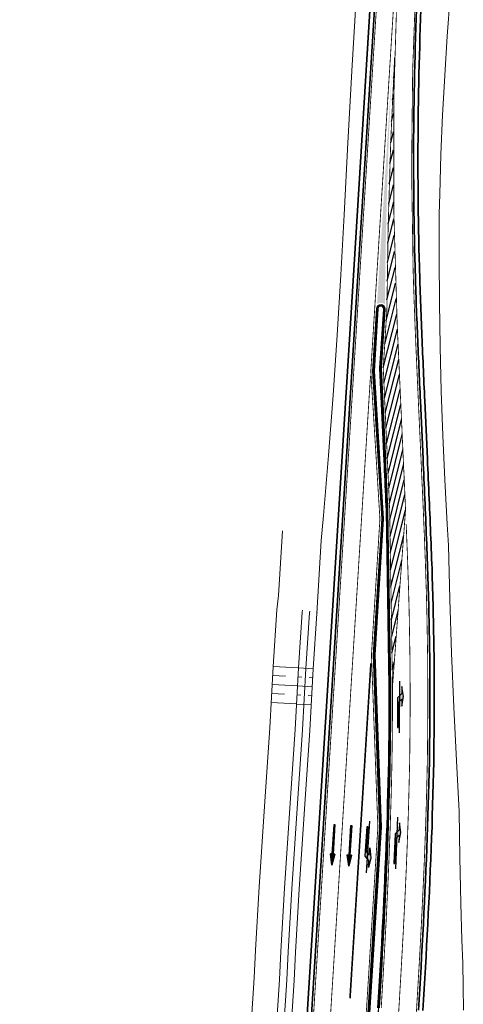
# Model space of a CAD drawing. Header units: metres. Extents: x 116758 to 117229, y 520614 to 524331.
# Tile 5 of 7: x 117101 to 117183, y 521277 to 521458. Entities that reach past the tile are written whole.
import ezdxf

# ---------------------------------------------------------------- set-up
doc = ezdxf.new("R2010")
doc.units = ezdxf.units.M
doc.header["$LTSCALE"] = 0.5
for name, pattern in [('BK MARKERING 1-3 500', [8, 2, -6]), ('BK MARKERING 3-3 500', [12, 6, -6]), ('BK MARKERING 3-9 500', [24, 6, -18]), ('RWSBAND', [0.006, 0.003, -0.003])]:
    doc.linetypes.add(name, pattern=pattern)
for name, color, linetype, lineweight in [('Ns_bermq', 90, 'Continuous', 18), ('Ns_talud', 1, 'Continuous', 18), ('Ns_verharding', 4, 'Continuous', 35), ('Ns_verharding-bermblokken', 4, 'Continuous', 35)]:
    doc.layers.add(name, color=color, linetype=linetype, lineweight=lineweight)
for name, color, linetype in [('Ns_markering', 7, 'Continuous'), ('Ns_markering 0.15 doorgetrokken', 7, 'Continuous'), ('Ns_markering 1-3', 7, 'BK MARKERING 1-3 500'), ('Ns_markering 3-3', 7, 'BK MARKERING 3-3 500'), ('Ns_markering 3-9', 7, 'BK MARKERING 3-9 500'), ('Ns_markering pijlen', 7, 'Continuous'), ('Ns_markering vlak', 7, 'Continuous'), ('SIC-ARCEER-RWS-GRIJS', 3, 'RWSBAND'), ('SIC-BAND-ALG', 3, 'Continuous')]:
    doc.layers.add(name, color=color, linetype=linetype)

# ---------------------------------------------------------------- blocks, each defined once
blk = doc.blocks.new('bubeko linksafpijl')
blk.add_hatch(color=256).paths.add_polyline_path([(-0.375, 7.2), (-0.375, 8.5), (-0.675, 6.7), (-0.375, 4.9), (-0.375, 6.2), (0.225, 5.6), (0.225, 1), (0.375, 1), (0.375, 6.45)])
blk.add_lwpolyline([(0.225, 1), (0.225, 5.6), (-0.375, 6.2), (-0.375, 4.9), (-0.675, 6.7), (-0.375, 8.5), (-0.375, 7.2), (0.375, 6.45), (0.375, 1), (0.225, 1)], close=True)
at = {"layer": 'Defpoints', "color": 7}
blk.add_line((0, 0), (0, 9.5), dxfattribs=at)
blk = doc.blocks.new('50001005')
for p, q in [((0, 0.08), (5.44, 0.08)), ((0, -0.08), (0, 0.08)), ((5.44, 0.39), (7.49, 0)), ((7.49, 0), (5.44, -0.4)), ((5.44, -0.08), (0, -0.08))]:
    blk.add_line(p, q)
for points in [[(5.44, 0.39), (5.44, 0.08)], [(7.42, 0), (7.42, 0), (7.42, 0), (7.42, 0), (7.42, 0), (7.42, 0)], [(7.42, 0), (7.42, 0), (7.42, 0), (7.42, 0), (7.42, 0)], [(7.42, 0), (7.42, 0), (7.42, 0), (7.42, 0), (7.42, 0), (7.42, 0)], [(5.44, -0.08), (5.44, -0.4)]]:
    blk.add_lwpolyline(points)
for points in [[(5.44, 0.08), (5.44, -0.08), (0, 0.08), (0, -0.08)], [(7.49, 0), (5.44, 0.39), (5.44, -0.4)]]:
    blk.add_solid(points)

msp = doc.modelspace()

# ---------------------------------------------------------------- hatches: boundary and pattern name
at = {"layer": 'Ns_markering', "transparency": 33554687}
h = msp.add_hatch(dxfattribs=at)
h.set_pattern_fill('ANSI31', color=256, scale=0.25, angle=120)
h.set_pattern_definition([(255.92616, (117169.8611, 521335.7587), (0.769924, -0.193018), [])])
h.paths.add_polyline_path([(117168.83, 521405.04), (117168.16, 521394.21), (117169.33, 521368.34), (117169.86, 521335.75), (117172.26, 521368.23), (117172.22, 521369.15), (117172.18, 521370.06), (117172.14, 521370.98), (117172.1, 521371.9), (117172.06, 521372.81), (117172.02, 521373.73), (117171.98, 521374.65), (117171.93, 521375.56), (117171.89, 521376.48), (117171.85, 521377.4), (117170.75, 521401.61, -0.017781), (117170.25, 521451.37, 0.011481)])
at = {"layer": 'Ns_markering vlak'}
h = msp.add_hatch(color=256, dxfattribs=at)
h.dxf.hatch_style = 1
h.paths.add_polyline_path([(117169.88, 521451.39), (117167.02, 521406, -0.364116), (117168.47, 521405.95, -0.011258)])

# ---------------------------------------------------------------- linework, layer by layer
at = {"layer": 'Ns_bermq'}
for points in [[(117163.33, 521464.17), (117162.45, 521449.88), (117161.66, 521435.58), (117161, 521422.4), (117161, 521422.4), (117161, 521422.4), (117160.39, 521411.34), (117159.7, 521400.29), (117158.94, 521389.25), (117158.09, 521378.21), (117157.16, 521367.17), (117156.75, 521362.6), (117156.75, 521362.6), (117155.97, 521349.18)], [(117180.48, 521462.45), (117179.93, 521455.21), (117179.46, 521447.96), (117179.07, 521440.71), (117178.76, 521433.45), (117178.53, 521426.19), (117178.45, 521422.57), (117178.45, 521422.57), (117178.45, 521422.57), (117178.42, 521414.42), (117178.47, 521406.28), (117178.6, 521398.14), (117178.81, 521389.99), (117179.11, 521381.85), (117179.48, 521373.72), (117179.93, 521365.58), (117180.18, 521361.67), (117180.18, 521361.67), (117180.18, 521361.67), (117180.41, 521351.78), (117180.73, 521341.89), (117181.13, 521332), (117181.6, 521322.12), (117182.13, 521312.8), (117182.13, 521312.8), (117182.13, 521312.8), (117182.23, 521304.38), (117182.41, 521295.96), (117182.61, 521289.24), (117182.61, 521289.24), (117182.61, 521289.24), (117182.78, 521284.94), (117182.87, 521280.64), (117182.88, 521276.34)]]:
    msp.add_lwpolyline(points, dxfattribs=at)
at = {"layer": 'Ns_markering 0.15 doorgetrokken', "transparency": 33554687, "const_width": 0.15, "flags": 128}
for points in [[(117170.33, 521465.05), (117165.87, 521393.68), (117167.55, 521366.53), (117165.99, 521341.58), (117167.17, 521309.94), (117162.83, 521240.54)], [(117169.86, 521335.76), (117169.33, 521368.34), (117168.16, 521394.21), (117168.83, 521405.04)], [(117169.86, 521335.75), (117172.26, 521368.23)]]:
    msp.add_lwpolyline(points, dxfattribs=at)
at = {"layer": 'Ns_markering 0.15 doorgetrokken', "transparency": 33554687, "flags": 128}
for points, const_width in [([(117172.26, 521368.23), (117172.22, 521369.15), (117172.18, 521370.06), (117172.14, 521370.98), (117172.1, 521371.9), (117172.06, 521372.81), (117172.02, 521373.73), (117171.98, 521374.65), (117171.93, 521375.56), (117171.89, 521376.48), (117171.85, 521377.4), (117170.75, 521401.61, -0.022663), (117170.74, 521465.03, -0.022663)], 0.15), ([(117170.25, 521451.37, 0.011481), (117168.83, 521405.04)], 0.153), ([(117167.79, 521276.73), (117167.9, 521278.7), (117168.02, 521280.68), (117168.14, 521282.66), (117168.25, 521284.63), (117168.36, 521286.6), (117168.47, 521288.58), (117168.57, 521290.55), (117168.68, 521292.52), (117168.78, 521294.5), (117168.87, 521296.47), (117168.97, 521298.44), (117169.06, 521300.41), (117169.14, 521302.38), (117169.22, 521304.35), (117169.3, 521306.32), (117169.38, 521308.29), (117169.45, 521310.26), (117169.51, 521312.23), (117169.57, 521314.2), (117169.63, 521316.17), (117169.68, 521318.13), (117169.72, 521320.1), (117169.76, 521322.07), (117169.79, 521324.04, 0.004552), (117169.86, 521335.75)], 0.15)]:
    msp.add_lwpolyline(points, format="xyb", dxfattribs=dict(at, const_width=const_width))
at = {"layer": 'Ns_markering 1-3', "transparency": 33554687, "flags": 128}
for points, const_width in [([(117157.24, 521255.78), (117165.81, 521392.78)], 0.15), ([(117162.05, 521278.52), (117165.89, 521340.01)], 0.3)]:
    msp.add_lwpolyline(points, dxfattribs=dict(at, const_width=const_width))
at = {"layer": 'Ns_markering 3-3', "transparency": 33554687, "const_width": 0.15, "flags": 128}
for points in [[(117172.6, 521249.47), (117173.42, 521262.46), (117173.54, 521264.45), (117173.67, 521266.43), (117173.79, 521268.41), (117173.91, 521270.39), (117174.03, 521272.37), (117174.15, 521274.35), (117174.27, 521276.33), (117174.39, 521278.32), (117174.51, 521280.3), (117174.62, 521282.28), (117174.74, 521284.26), (117174.85, 521286.24), (117174.96, 521288.23), (117175.06, 521290.21), (117175.17, 521292.19), (117175.27, 521294.17), (117175.36, 521296.16), (117175.46, 521298.14), (117175.55, 521300.12), (117175.64, 521302.11), (117175.72, 521304.09), (117175.8, 521306.07), (117175.87, 521308.06), (117175.94, 521310.04), (117176.01, 521312.02), (117176.07, 521314.01), (117176.12, 521315.99), (117176.17, 521317.98), (117176.22, 521319.96), (117176.26, 521321.95), (117176.29, 521323.93, 0.009683), (117176.18, 521349.11), (117176.16, 521350.03), (117176.14, 521350.94), (117176.11, 521351.86), (117176.09, 521352.78), (117176.06, 521353.7), (117176.03, 521354.61), (117176, 521355.53), (117175.97, 521356.45), (117175.94, 521357.37), (117175.91, 521358.28), (117175.88, 521359.2), (117175.84, 521360.12), (117175.81, 521361.04), (117175.77, 521361.95), (117175.74, 521362.87), (117175.7, 521363.79), (117175.66, 521364.7), (117175.62, 521365.62), (117175.59, 521366.54), (117175.55, 521367.46), (117175.51, 521368.37), (117175.47, 521369.29), (117175.43, 521370.21), (117175.39, 521371.12), (117175.35, 521372.04), (117175.3, 521372.96), (117175.26, 521373.88), (117175.22, 521374.79), (117175.18, 521375.71), (117175.14, 521376.63), (117175.1, 521377.54), (117174.61, 521388.16), (117174.58, 521388.95), (117174.54, 521389.75), (117174.51, 521390.54), (117174.47, 521391.34), (117174.43, 521392.13), (117174.4, 521392.93), (117174.36, 521393.72), (117174.33, 521394.52), (117174.29, 521395.31), (117174.26, 521396.11), (117174.22, 521396.9), (117174.19, 521397.7), (117174.15, 521398.49), (117174.12, 521399.29), (117174.09, 521400.08), (117174.05, 521400.88), (117174.02, 521401.67), (117173.99, 521402.47), (117173.96, 521403.26), (117173.93, 521404.06), (117173.9, 521404.85), (117173.87, 521405.65), (117173.84, 521406.44), (117173.81, 521407.24), (117173.79, 521408.03), (117173.76, 521408.83), (117173.73, 521409.62), (117173.71, 521410.42), (117173.68, 521411.21), (117173.66, 521412.01), (117173.64, 521412.8, -0.01932), (117174.22, 521466.87), (117174.26, 521467.66), (117174.3, 521468.46), (117174.34, 521469.25), (117174.38, 521470.05), (117174.43, 521470.84), (117174.47, 521471.63), (117174.51, 521472.43), (117174.56, 521473.22), (117174.61, 521474.02), (117174.65, 521474.81), (117174.7, 521475.6), (117174.75, 521476.4), (117174.8, 521477.19), (117174.84, 521477.99), (117174.89, 521478.78), (117174.94, 521479.57), (117174.99, 521480.37), (117175.04, 521481.16), (117175.1, 521481.96), (117175.15, 521482.75), (117175.2, 521483.54), (117175.25, 521484.34), (117175.3, 521485.13), (117175.35, 521485.93), (117175.41, 521486.72), (117175.46, 521487.51), (117175.51, 521488.31), (117175.57, 521489.1), (117175.62, 521489.89), (117175.67, 521490.69), (117175.73, 521491.48), (117175.82, 521492.82), (117175.91, 521494.17), (117176, 521495.51), (117176.09, 521496.86), (117176.17, 521498.2), (117176.26, 521499.54), (117176.35, 521500.89), (117176.43, 521502.23), (117176.52, 521503.57), (117176.6, 521504.92), (117176.68, 521506.26), (117176.76, 521507.61), (117176.84, 521508.95), (117176.91, 521510.29), (117176.98, 521511.64), (117177.05, 521512.98), (117177.12, 521514.33), (117177.18, 521515.67), (117177.25, 521517.02), (117177.3, 521518.36), (117177.36, 521519.71), (117177.41, 521521.06), (117177.46, 521522.4), (117177.5, 521523.75), (117177.54, 521525.09), (117177.57, 521526.44), (117177.61, 521527.79), (117177.63, 521529.13), (117177.65, 521530.48), (117177.67, 521531.83), (117177.68, 521533.17, 0.05004), (117171.25, 521601.77), (117170.89, 521603.57), (117170.53, 521605.36), (117170.15, 521607.16), (117169.77, 521608.95), (117169.38, 521610.74), (117168.98, 521612.53), (117168.57, 521614.32), (117168.15, 521616.1), (117167.73, 521617.89), (117167.3, 521619.67), (117166.87, 521621.45), (117166.42, 521623.23), (117165.98, 521625), (117165.52, 521626.78), (117165.07, 521628.55), (117164.6, 521630.33), (117164.14, 521632.1), (117163.67, 521633.87), (117163.19, 521635.64), (117162.71, 521637.41), (117162.23, 521639.18), (117161.74, 521640.95), (117161.26, 521642.71), (117160.76, 521644.48), (117160.27, 521646.24), (117159.78, 521648.01), (117159.28, 521649.77), (117158.78, 521651.54), (117158.29, 521653.3), (117157.79, 521655.06), (117157.29, 521656.83), (117153.41, 521671.14)], [(117101.41, 520954.23), (117102.15, 520956.21), (117102.89, 520958.2), (117103.64, 520960.18), (117104.38, 520962.16), (117105.12, 520964.15), (117105.86, 520966.13), (117106.6, 520968.12), (117107.33, 520970.1), (117108.07, 520972.09), (117108.8, 520974.07), (117109.53, 520976.06), (117110.25, 520978.05), (117110.98, 520980.04), (117111.7, 520982.03), (117112.41, 520984.02), (117113.13, 520986.02), (117113.84, 520988.01), (117114.54, 520990.01), (117115.24, 520992), (117115.94, 520994), (117116.63, 520996), (117117.31, 520998.01), (117117.99, 521000.01), (117118.67, 521002.02), (117119.34, 521004.03), (117120, 521006.04), (117120.66, 521008.05), (117121.3, 521010.07), (117121.95, 521012.08), (117122.58, 521014.1), (117123.21, 521016.13, 0.039119), (117142.02, 521099.96), (117142.41, 521102.77), (117142.79, 521105.59), (117143.16, 521108.4), (117143.52, 521111.22), (117143.86, 521114.03), (117144.19, 521116.85), (117144.51, 521119.67), (117144.81, 521122.49), (117145.11, 521125.32), (117145.4, 521128.14), (117145.67, 521130.97), (117145.94, 521133.79), (117146.2, 521136.62), (117146.45, 521139.45), (117146.69, 521142.27), (117146.92, 521145.1), (117147.15, 521147.93), (117147.37, 521150.76), (117147.58, 521153.59), (117147.79, 521156.42), (117148, 521159.26), (117148.19, 521162.09), (117148.39, 521164.92), (117148.58, 521167.75), (117148.77, 521170.58), (117148.95, 521173.42), (117149.13, 521176.25), (117149.31, 521179.08), (117149.49, 521181.92), (117149.67, 521184.75), (117149.85, 521187.58), (117163.77, 521410.2), (117168.67, 521488.59), (117168.78, 521490.34), (117168.89, 521492.09), (117169, 521493.84), (117169.11, 521495.59), (117169.22, 521497.34), (117169.32, 521499.1), (117169.42, 521500.85), (117169.53, 521502.6), (117169.63, 521504.35), (117169.72, 521506.1), (117169.81, 521507.86), (117169.91, 521509.61), (117169.99, 521511.36), (117170.07, 521513.11), (117170.15, 521514.87), (117170.23, 521516.62), (117170.3, 521518.37), (117170.36, 521520.13), (117170.42, 521521.88), (117170.48, 521523.63), (117170.52, 521525.39), (117170.57, 521527.14), (117170.6, 521528.9), (117170.63, 521530.65), (117170.65, 521532.4), (117170.67, 521534.16), (117170.68, 521535.91), (117170.67, 521537.67), (117170.67, 521539.42), (117170.65, 521541.18), (117170.62, 521542.93, 0.044598), (117164.18, 521603.11), (117163.83, 521604.83), (117163.48, 521606.54), (117163.12, 521608.26), (117162.74, 521609.98), (117162.37, 521611.69), (117161.98, 521613.4), (117161.59, 521615.11), (117161.19, 521616.82), (117160.78, 521618.53), (117160.37, 521620.23), (117159.95, 521621.94), (117159.53, 521623.64), (117159.1, 521625.34), (117158.66, 521627.04), (117158.22, 521628.74), (117157.78, 521630.44), (117157.33, 521632.13), (117156.88, 521633.83), (117156.42, 521635.52), (117155.96, 521637.22), (117155.5, 521638.91), (117155.04, 521640.6), (117154.57, 521642.29), (117154.1, 521643.98), (117153.63, 521645.67), (117153.15, 521647.36), (117152.68, 521649.05), (117152.2, 521650.74), (117151.73, 521652.43), (117151.25, 521654.12), (117150.77, 521655.81), (117147.1, 521669.39)]]:
    msp.add_lwpolyline(points, format="xyb", dxfattribs=at)
at = {"layer": 'Ns_markering 3-9', "transparency": 33554687, "const_width": 0.15, "flags": 128}
msp.add_lwpolyline([(117166.67, 521206.7), (117170.17, 521262.67), (117170.3, 521264.65), (117170.42, 521266.63), (117170.54, 521268.61), (117170.67, 521270.59), (117170.79, 521272.57), (117170.91, 521274.55), (117171.03, 521276.53), (117171.15, 521278.51), (117171.26, 521280.49), (117171.38, 521282.47), (117171.49, 521284.44), (117171.6, 521286.42), (117171.71, 521288.4), (117171.82, 521290.38), (117171.92, 521292.36), (117172.02, 521294.33), (117172.12, 521296.31), (117172.21, 521298.29), (117172.3, 521300.27), (117172.39, 521302.24), (117172.47, 521304.22), (117172.55, 521306.2), (117172.62, 521308.17), (117172.69, 521310.15), (117172.76, 521312.13), (117172.82, 521314.1), (117172.87, 521316.08), (117172.92, 521318.06), (117172.97, 521320.03), (117173.01, 521322.01), (117173.04, 521323.98, 0.009682), (117172.93, 521349.03), (117172.91, 521349.94), (117172.89, 521350.86), (117172.86, 521351.77), (117172.84, 521352.68), (117172.81, 521353.6), (117172.78, 521354.51), (117172.75, 521355.43), (117172.72, 521356.34), (117172.69, 521357.25), (117172.66, 521358.17), (117172.63, 521359.08), (117172.59, 521360), (117172.56, 521360.91), (117172.52, 521361.83), (117172.38, 521365.54)], format="xyb", dxfattribs=at)
at = {"layer": 'Ns_talud', "transparency": 33554687}
for p, q in [((117147.94, 521339.46), (117152.61, 521339.19)), ((117147.85, 521337.8), (117150.18, 521337.66)), ((117152.51, 521337.53), (117153.18, 521337.49)), ((117152.61, 521339.19), (117155.3, 521339.03)), ((117147.75, 521336.14), (117152.42, 521335.87)), ((117152.42, 521335.87), (117155.11, 521335.72)), ((117154.54, 521337.42), (117155.21, 521337.38)), ((117147.66, 521334.48), (117149.99, 521334.35)), ((117152.32, 521334.22), (117152.99, 521334.18)), ((117154.35, 521334.1), (117155.02, 521334.06)), ((117147.56, 521332.83), (117152.23, 521332.56)), ((117152.23, 521332.54), (117154.92, 521332.41))]:
    msp.add_line(p, q, dxfattribs=at)
at = {"layer": 'Ns_talud', "transparency": 33554687, "flags": 128}
for points in [[(117136.61, 521155.02), (117137.86, 521174.97), (117138.22, 521181.26), (117138.89, 521192.85), (117139.84, 521209.83), (117140.71, 521222.44), (117142.01, 521242.82), (117143.19, 521263.36), (117144.41, 521282.26), (117144.69, 521287.38), (117145.35, 521299.01), (117146.43, 521315.6), (117147.31, 521328.18), (117147.94, 521339.46), (117148.62, 521349.82), (117148.88, 521352.51), (117149.62, 521364.38)], [(117140.9, 521151.33), (117141.17, 521157.23), (117141.93, 521169.33), (117142.6, 521178.99), (117143.43, 521192.07), (117144.5, 521209.53), (117145.37, 521222.13), (117146.67, 521242.54), (117147.85, 521263.08), (117149.07, 521281.98), (117149.36, 521287.11), (117150.01, 521298.72), (117151.09, 521315.28), (117151.98, 521327.88), (117152.6, 521339.17), (117153.28, 521349.44), (117153.32, 521349.79), (117153.32, 521349.79)], [(117142.36, 521152.06), (117142.52, 521157.15), (117143.28, 521169.24), (117143.95, 521178.9), (117144.78, 521191.99), (117145.85, 521209.44), (117146.71, 521222.04), (117148.02, 521242.46), (117149.2, 521263), (117150.41, 521281.89), (117150.7, 521287.04), (117151.36, 521298.64), (117152.43, 521315.19), (117153.32, 521327.8), (117153.95, 521339.09), (117154.62, 521349.31), (117154.66, 521349.61)], [(117143.44, 521151.06), (117143.87, 521157.07), (117144.63, 521169.15), (117145.29, 521178.81), (117146.12, 521191.9), (117147.19, 521209.36), (117148.06, 521221.95), (117149.37, 521242.37), (117150.54, 521262.92), (117151.76, 521281.81), (117152.05, 521286.96), (117152.71, 521298.56), (117153.78, 521315.1), (117154.67, 521327.71), (117155.3, 521339.01), (117155.97, 521349.18), (117156, 521349.44)]]:
    msp.add_lwpolyline(points, dxfattribs=at)
at = {"layer": 'Ns_verharding', "transparency": 33554687, "flags": 128}
msp.add_lwpolyline([(117146.55, 521145.13), (117146.78, 521147.96), (117147, 521150.79), (117147.21, 521153.62), (117147.42, 521156.45), (117147.62, 521159.28), (117147.82, 521162.11), (117148.01, 521164.94), (117148.2, 521167.78), (117148.39, 521170.61), (117148.58, 521173.44), (117148.76, 521176.27), (117148.94, 521179.11), (117149.12, 521181.94), (117149.29, 521184.77), (117149.47, 521187.61), (117163.4, 521410.23), (117168.3, 521488.61)], dxfattribs=at)
for points in [[(117174.65, 521276.31), (117174.77, 521278.29), (117174.88, 521280.27), (117175, 521282.26), (117175.11, 521284.24), (117175.22, 521286.22), (117175.33, 521288.2), (117175.44, 521290.19), (117175.54, 521292.17), (117175.64, 521294.15), (117175.74, 521296.14), (117175.83, 521298.12), (117175.92, 521300.1), (117176.01, 521302.09), (117176.09, 521304.07), (117176.17, 521306.06), (117176.25, 521308.04), (117176.32, 521310.03), (117176.38, 521312.01), (117176.44, 521314), (117176.5, 521315.98), (117176.55, 521317.97), (117176.59, 521319.96), (117176.63, 521321.94), (117176.66, 521323.93, 0.009683), (117176.56, 521349.12), (117176.54, 521350.03), (117176.51, 521350.95), (117176.49, 521351.87), (117176.46, 521352.79), (117176.43, 521353.71), (117176.41, 521354.63), (117176.38, 521355.54), (117176.35, 521356.46), (117176.32, 521357.38), (117176.28, 521358.3), (117176.25, 521359.21), (117176.22, 521360.13), (117176.18, 521361.05), (117176.15, 521361.97), (117176.11, 521362.88), (117176.07, 521363.8), (117176.04, 521364.72), (117176, 521365.64), (117175.96, 521366.55), (117175.92, 521367.47), (117175.88, 521368.39), (117175.84, 521369.31), (117175.8, 521370.22), (117175.76, 521371.14), (117175.72, 521372.06), (117175.68, 521372.98), (117175.64, 521373.89), (117175.6, 521374.81), (117175.55, 521375.73), (117175.51, 521376.64), (117175.47, 521377.56), (117174.99, 521388.18), (117174.95, 521388.97), (117174.92, 521389.77), (117174.88, 521390.56), (117174.84, 521391.36), (117174.81, 521392.15), (117174.77, 521392.95), (117174.74, 521393.74), (117174.7, 521394.53), (117174.67, 521395.33), (117174.63, 521396.12), (117174.6, 521396.92), (117174.56, 521397.71), (117174.53, 521398.51), (117174.5, 521399.3), (117174.46, 521400.1), (117174.43, 521400.89), (117174.4, 521401.69), (117174.37, 521402.48), (117174.33, 521403.28), (117174.3, 521404.07), (117174.27, 521404.86), (117174.24, 521405.66), (117174.22, 521406.45), (117174.19, 521407.25), (117174.16, 521408.04), (117174.13, 521408.84), (117174.11, 521409.63), (117174.08, 521410.43), (117174.06, 521411.22), (117174.03, 521412.02), (117174.01, 521412.81, -0.01932), (117174.59, 521466.85)], [(117167.41, 521276.75), (117167.53, 521278.73), (117167.65, 521280.7), (117167.76, 521282.68), (117167.87, 521284.65), (117167.98, 521286.62), (117168.09, 521288.6), (117168.2, 521290.57), (117168.3, 521292.54), (117168.4, 521294.52), (117168.5, 521296.49), (117168.59, 521298.46), (117168.68, 521300.43), (117168.77, 521302.4), (117168.85, 521304.37), (117168.93, 521306.34), (117169, 521308.31), (117169.07, 521310.27), (117169.14, 521312.24), (117169.2, 521314.21), (117169.25, 521316.18), (117169.3, 521318.14), (117169.34, 521320.11), (117169.38, 521322.07), (117169.42, 521324.04), (117169.42, 521324.04, 0.004552), (117169.49, 521335.75), (117168.96, 521368.09), (117168.92, 521369.01), (117168.88, 521369.92), (117168.84, 521370.84), (117168.8, 521371.75), (117168.76, 521372.67), (117168.72, 521373.58), (117168.68, 521374.5), (117168.64, 521375.41), (117168.6, 521376.33), (117168.55, 521377.25), (117167.78, 521394.22), (117168.46, 521405.07, 1), (117166.96, 521405.16), (117166.24, 521393.68), (117167.93, 521366.53), (117166.37, 521341.57), (117167.54, 521309.94), (117163.21, 521240.7, 0.414214)], [(117169.71, 521335.75, 0.000009), (117169.71, 521335.78, 0.000009)]]:
    msp.add_lwpolyline(points, format="xyb", dxfattribs=at)
at = {"layer": 'Ns_verharding-bermblokken', "transparency": 33554687, "flags": 128}
msp.add_lwpolyline([(117145.75, 521145.2), (117145.98, 521148.03), (117146.2, 521150.85), (117146.41, 521153.68), (117146.62, 521156.51), (117146.82, 521159.34), (117147.02, 521162.17), (117147.22, 521165), (117147.41, 521167.83), (117147.59, 521170.66), (117147.78, 521173.49), (117147.96, 521176.32), (117148.14, 521179.16), (117148.32, 521181.99), (117148.5, 521184.82), (117148.67, 521187.66), (117162.6, 521410.28), (117167.5, 521488.66)], dxfattribs=at)
msp.add_lwpolyline([(117175.45, 521276.26), (117175.57, 521278.25), (117175.68, 521280.23), (117175.8, 521282.21), (117175.91, 521284.19), (117176.02, 521286.18), (117176.13, 521288.16), (117176.24, 521290.15), (117176.34, 521292.13), (117176.44, 521294.11), (117176.54, 521296.1), (117176.63, 521298.08), (117176.72, 521300.07), (117176.81, 521302.05), (117176.89, 521304.04), (117176.97, 521306.03), (117177.05, 521308.01), (117177.12, 521310), (117177.18, 521311.99), (117177.24, 521313.97), (117177.3, 521315.96), (117177.35, 521317.95), (117177.39, 521319.94), (117177.43, 521321.93), (117177.46, 521323.91, 0.009683), (117177.36, 521349.14), (117177.34, 521350.05), (117177.31, 521350.97), (117177.29, 521351.89), (117177.26, 521352.81), (117177.23, 521353.73), (117177.21, 521354.65), (117177.18, 521355.57), (117177.15, 521356.49), (117177.12, 521357.41), (117177.08, 521358.32), (117177.05, 521359.24), (117177.02, 521360.16), (117176.98, 521361.08), (117176.95, 521362), (117176.91, 521362.92), (117176.87, 521363.83), (117176.84, 521364.75), (117176.8, 521365.67), (117176.76, 521366.59), (117176.72, 521367.51), (117176.68, 521368.42), (117176.64, 521369.34), (117176.6, 521370.26), (117176.56, 521371.18), (117176.52, 521372.09), (117176.48, 521373.01), (117176.44, 521373.93), (117176.4, 521374.85), (117176.35, 521375.76), (117176.31, 521376.68), (117176.27, 521377.6), (117175.79, 521388.21), (117175.75, 521389.01), (117175.72, 521389.8), (117175.68, 521390.6), (117175.64, 521391.39), (117175.61, 521392.19), (117175.57, 521392.98), (117175.54, 521393.78), (117175.5, 521394.57), (117175.47, 521395.36), (117175.43, 521396.16), (117175.4, 521396.95), (117175.36, 521397.75), (117175.33, 521398.54), (117175.29, 521399.34), (117175.26, 521400.13), (117175.23, 521400.92), (117175.2, 521401.72), (117175.16, 521402.51), (117175.13, 521403.31), (117175.1, 521404.1), (117175.07, 521404.89), (117175.04, 521405.69), (117175.02, 521406.48), (117174.99, 521407.28), (117174.96, 521408.07), (117174.93, 521408.86), (117174.91, 521409.66), (117174.88, 521410.45), (117174.86, 521411.25), (117174.83, 521412.04), (117174.81, 521412.83, -0.01932), (117175.39, 521466.81)], format="xyb", dxfattribs=at)
at = {"layer": 'SIC-ARCEER-RWS-GRIJS', "linetype": 'RWSBAND', "ltscale": 1000, "const_width": 0.225, "flags": 128}
msp.add_lwpolyline([(117169.3, 521324.04, 0.004552), (117169.37, 521335.75), (117168.85, 521368.09), (117168.81, 521369), (117168.77, 521369.92), (117168.73, 521370.83), (117168.69, 521371.74), (117168.65, 521372.66), (117168.61, 521373.58), (117168.57, 521374.49), (117168.52, 521375.41), (117168.48, 521376.32), (117168.44, 521377.24), (117167.67, 521394.22), (117168.35, 521405.08, 1), (117167.08, 521405.15), (117166.36, 521393.68), (117168.04, 521366.53), (117166.48, 521341.57), (117167.66, 521309.94), (117163.33, 521240.69, 0.414214), (117163.92, 521240.02), (117164.37, 521239.99, 0.414214), (117165.05, 521240.59), (117165.66, 521250.43), (117166.44, 521262.9), (117166.57, 521264.88), (117166.69, 521266.86), (117166.81, 521268.84), (117166.94, 521270.82), (117167.06, 521272.8), (117167.18, 521274.78), (117167.3, 521276.76), (117167.42, 521278.73), (117167.53, 521280.71), (117167.65, 521282.68), (117167.76, 521284.66), (117167.87, 521286.63), (117167.98, 521288.6), (117168.09, 521290.58), (117168.19, 521292.55), (117168.29, 521294.52), (117168.39, 521296.49), (117168.48, 521298.46), (117168.57, 521300.43), (117168.65, 521302.4), (117168.74, 521304.37), (117168.82, 521306.34), (117168.89, 521308.31), (117168.96, 521310.28), (117169.02, 521312.25), (117169.08, 521314.21), (117169.14, 521316.18), (117169.19, 521318.14), (117169.23, 521320.11), (117169.27, 521322.07)], format="xyb", close=True, dxfattribs=at)
at = {"layer": 'SIC-BAND-ALG', "linetype": 'Continuous'}
msp.add_lwpolyline([(117167.19, 521276.76), (117167.3, 521278.74), (117167.42, 521280.71), (117167.54, 521282.69), (117167.65, 521284.66), (117167.76, 521286.64), (117167.87, 521288.61), (117167.97, 521290.58), (117168.08, 521292.55), (117168.18, 521294.53), (117168.27, 521296.5), (117168.37, 521298.47), (117168.46, 521300.44), (117168.54, 521302.41), (117168.62, 521304.38), (117168.7, 521306.35), (117168.78, 521308.31), (117168.85, 521310.28), (117168.91, 521312.25), (117168.97, 521314.22), (117169.03, 521316.18), (117169.08, 521318.15), (117169.12, 521320.11), (117169.16, 521322.08), (117169.19, 521324.05, 0.004551), (117169.26, 521335.75), (117168.74, 521368.08), (117168.7, 521369), (117168.66, 521369.91), (117168.62, 521370.83), (117168.58, 521371.74), (117168.54, 521372.66), (117168.5, 521373.57), (117168.45, 521374.49), (117168.41, 521375.4), (117168.37, 521376.32), (117168.33, 521377.24), (117167.56, 521394.22), (117168.24, 521405.08, 1), (117167.19, 521405.15), (117166.47, 521393.68), (117168.15, 521366.53), (117166.59, 521341.57), (117167.77, 521309.94), (117163.44, 521240.69, 0.414214)], format="xyb", dxfattribs=at)

# ---------------------------------------------------------------- block references
at = {"layer": 'Ns_markering pijlen', "transparency": 33554687, "xscale": -1}
for p, rotation in [((117171.15, 521327.26), 359.7206834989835), ((117170.47, 521302.27), 357.953703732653)]:
    msp.add_blockref('bubeko linksafpijl', p, dxfattribs=dict(at, rotation=rotation))
at = {"layer": 'Ns_markering pijlen', "lineweight": 20, "rotation": 266.3979096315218}
for p in [(117159.19, 521310.44), (117162.29, 521310.25)]:
    msp.add_blockref('50001005', p, dxfattribs=at)
at = {"layer": 'Ns_markering pijlen', "transparency": 33554687, "rotation": 176.4206347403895}
msp.add_blockref('bubeko linksafpijl', (117165.61, 521311.04), dxfattribs=at)

doc.saveas('drawing.dxf')
